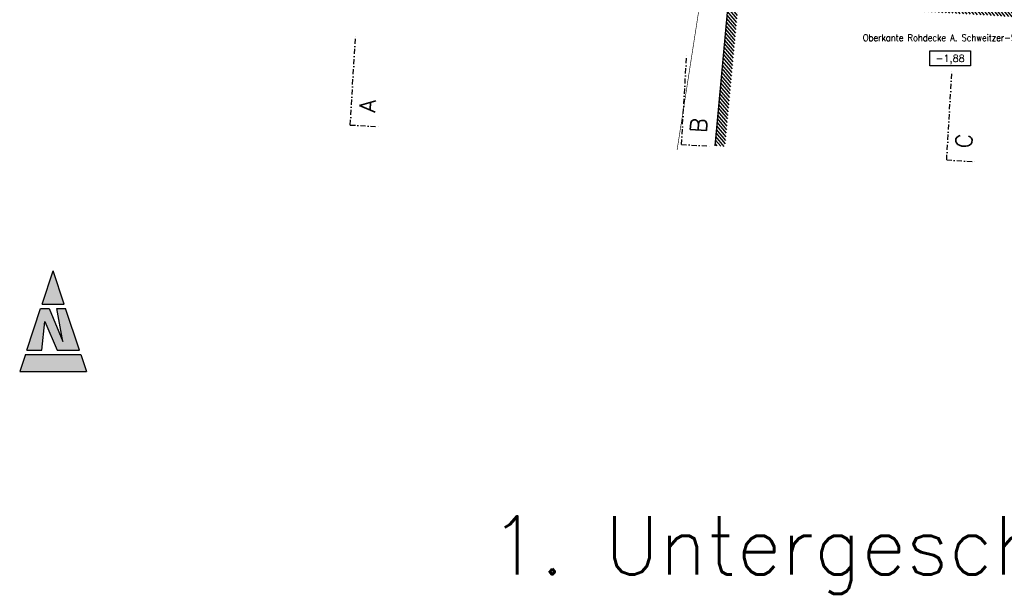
# Model space of a CAD drawing. Header units: centimetres. Extents: x -18458 to 60221, y -11985 to 33979.
# Tile 39 of 50: x 248 to 5098, y 16965 to 19795. Entities that reach past the tile are written whole.
import ezdxf
from ezdxf.enums import TextEntityAlignment as Align

# ---------------------------------------------------------------- set-up
doc = ezdxf.new("R2010")
doc.units = ezdxf.units.CM
doc.header["$LTSCALE"] = 50
doc.header["$MEASUREMENT"] = 0
doc.linetypes.add('CONTINUA', pattern=[0])
doc.linetypes.add('STRICHPUNKT', pattern=[1, 0.5, -0.25, 0, -0.25])
for name, color, linetype in [('01_ansicht', 251, 'Continuous'), ('01_Dünn', 4, 'Continuous'), ('01_Text', 2, 'Continuous'), ('05_schriftfeld_Modell', 2, 'Continuous'), ('TEXT', 2, 'CONTINUA')]:
    doc.layers.add(name, color=color, linetype=linetype)
doc.layers.add('01_Grenzen', color=7, linetype='Continuous', true_color=0x3c64f6)
doc.styles.add('Romans', font='Romans.shx')

# ---------------------------------------------------------------- blocks, each defined once
blk = doc.blocks.new('quote')
at = {"layer": '01_Text', "color": 0}
blk.add_lwpolyline([(50, 18.75), (50, -18.75), (-50, -18.75), (-50, 18.75)], close=True, dxfattribs=at)
at = {"layer": '01_Text', "color": 0, "style": 'Romans'}
blk.add_attdef('QUOTE', text='', height=17.5, dxfattribs=at).set_placement((0, -8.75), align=Align.CENTER)
blk = doc.blocks.new('ar001')
at = {"layer": 'TEXT'}
for color, points in [(256, [(0, 1000.025757), (-109.562531, 669.718445), (109.562378, 669.718445)]), (253, [(-37.869263, 626.526001), (-123.889008, 626.526001), (-261.546173, 211.518982), (-113.230133, 211.505737), (-82.453919, 497.221497), (39.977417, 211.828247), (261.546021, 211.518982), (123.888855, 626.526001), (37.797546, 626.526001), (97.741089, 299.01593)]), (256, [(-275.700684, 169.487549), (-331.706543, 0), (331.706543, 0), (275.700684, 169.487549)])]:
    blk.add_hatch(color=color, dxfattribs=at).paths.add_polyline_path(points)
for p, q in [((-109.562531, 669.718445), (0, 1000.025757)), ((109.562378, 669.718445), (0, 1000.025757)), ((-261.546173, 211.518982), (-123.889008, 626.526001)), ((-123.889008, 626.526001), (-37.869263, 626.526001)), ((-109.562531, 669.718445), (109.562378, 669.718445)), ((-37.869263, 626.526001), (97.741089, 299.01593)), ((37.797546, 626.526001), (123.888855, 626.526001)), ((97.741089, 299.01593), (37.797546, 626.526001)), ((261.546021, 211.518982), (123.888855, 626.526001)), ((-113.230133, 211.505737), (-82.453919, 497.221497)), ((-82.453919, 497.221497), (39.977417, 211.828247)), ((-261.546173, 211.518982), (-113.230133, 211.505737)), ((39.977417, 211.828247), (261.546021, 211.518982)), ((-275.700684, 169.487549), (-331.706543, 0)), ((-275.700684, 169.487549), (275.700684, 169.487549)), ((275.700684, 169.487549), (331.706543, 0)), ((-331.706543, 0), (331.706543, 0))]:
    blk.add_line(p, q, dxfattribs=at)

msp = doc.modelspace()

# ---------------------------------------------------------------- hatches: boundary and pattern name
at = {"layer": '01_ansicht'}
h = msp.add_hatch(dxfattribs=at)
h.set_pattern_fill('ANSI31', color=256, scale=100, style=0)
h.set_pattern_definition([(309.6439, (3744.827, 19941.51), (9.625307, 7.975178), [])])
h.paths.add_polyline_path([(8428.9, 18700.4), (8479.1, 18700.4), (8510.4, 19049.7), (7789.5, 19118.8), (7795.1, 19159.3), (7308.8, 19238.6), (7314.8, 19302.1), (6784, 19350.9), (6510.8, 19377.2), (6513.6, 19406), (6314.8, 19423.7), (6312.2, 19396.4), (6202.6, 19406.9), (6214.9, 19534.9), (6093.1, 19546.6), (5950, 19812.1), (3744.8, 19941.5), (3672.9, 19174.3), (3722.7, 19169.6), (3790.1, 19888.8), (5919.2, 19763.8), (6061.8, 19499.3), (6160.4, 19489.9), (6148, 19361.9), (6357.1, 19341.8), (6359.8, 19369.5), (6459, 19360.7), (6456.2, 19332.3), (6779.3, 19301.1), (7260.3, 19256.9), (7254.6, 19196.8), (7738.9, 19117.8), (7732.9, 19074), (8456.2, 19004.6)])

# ---------------------------------------------------------------- linework, layer by layer
at = {"layer": '01_Dünn'}
msp.add_lwpolyline([(3672.9, 19174.3), (3744.8, 19941.5), (5950, 19812.1), (6093.1, 19546.6), (6214.9, 19534.9), (6202.6, 19406.9), (6312.2, 19396.4), (6314.8, 19423.7), (6513.6, 19406), (6510.8, 19377.2), (6784, 19350.9), (7314.8, 19302.1), (7308.8, 19238.6), (7795.1, 19159.3), (7789.5, 19118.8), (8510.4, 19049.7), (8479.1, 18700.4)], dxfattribs=at)
at = {"layer": '01_Grenzen', "linetype": 'STRICHPUNKT', "const_width": 3}
msp.add_lwpolyline([(3609.9, 19950.3), (3486, 19153.6)], dxfattribs=at)
at = {"layer": '01_Text', "color": 190, "linetype": 'STRICHPUNKT'}
for p, q in [((1876.3, 19276.5), (1902.7, 19725.8)), ((3507.4, 19180.8), (3533.7, 19630.1)), ((4813.7, 19104.2), (4840.1, 19553.4)), ((1876.3, 19276.5), (2026, 19267.7)), ((3507.4, 19180.8), (3657.1, 19172)), ((4813.7, 19104.2), (4963.5, 19095.4))]:
    msp.add_line(p, q, dxfattribs=at)

# ---------------------------------------------------------------- block references
at = {"layer": '01_Dünn', "xscale": 2, "yscale": 2, "zscale": 2}
msp.add_blockref('quote', (4830.6, 19604.8), dxfattribs=at).add_auto_attribs({'QUOTE': '-1,88'})
at = {"layer": '05_schriftfeld_Modell', "xscale": 0.4964142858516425, "yscale": 0.4964142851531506, "zscale": 0.4964142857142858}
msp.add_blockref('ar001', (412.8, 18061.7), dxfattribs=at)

# ---------------------------------------------------------------- texts
at = {"layer": '01_Dünn', "style": 'Romans', "width": 0.9}
msp.add_text('Oberkante Rohdecke A. Schweitzer-Schule', height=33, dxfattribs=at).set_placement((4830.6, 19706.5), align=Align.MIDDLE_CENTER)
at = {"layer": '01_Text', "color": 190, "linetype": 'STRICHPUNKT', "style": 'Romans'}
for s, p in [('A', (2001.2, 19367.9)), ('B', (3632.3, 19272.2)), ('C', (4938.7, 19195.5))]:
    msp.add_text(s, height=80, rotation=86.6422, dxfattribs=at).set_placement(p, align=Align.CENTER)
at = {"layer": '01_Text', "style": 'Romans'}
msp.add_text('1. Untergeschoss 1:250', height=286.485, dxfattribs=at).set_placement((2563.8, 17062.5))

doc.saveas('drawing.dxf')
